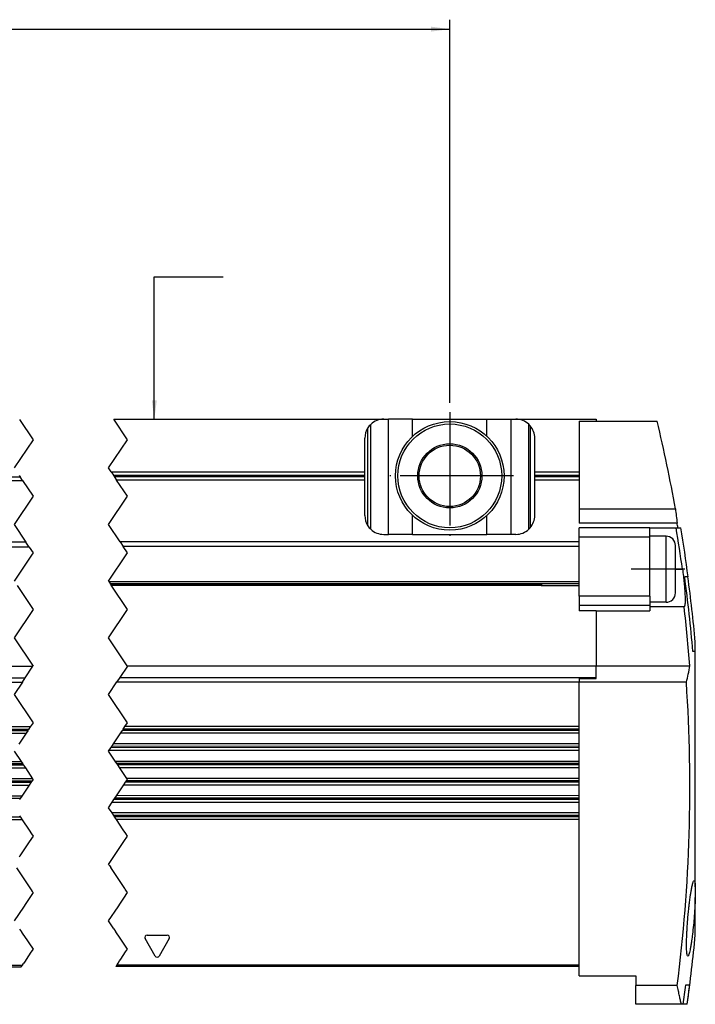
# Model space of a CAD drawing. Header units: millimetres. Extents: x -285 to 1870, y -280 to 203.
# Tile 10 of 32: x 129 to 201, y -18 to 86. Entities that reach past the tile are written whole.
import ezdxf

# ---------------------------------------------------------------- set-up
doc = ezdxf.new("R2010")
doc.units = ezdxf.units.MM
doc.linetypes.add('DOT_CENTER', pattern=[14, 12, -1, 0, -1])
doc.layers.add('1', color=7, linetype='Continuous')
doc.styles.add('CONVERTER_11', font='txt.shx', dxfattribs={"width": 0.9})
doc.dimstyles.new('ME10_DIM_47', dxfattribs={"dimtxt": 2, "dimasz": 2, "dimexe": 1, "dimexo": 1, "dimgap": 1, "dimtad": 1, "dimdsep": 46, "dimtxsty": 'CONVERTER_11', "dimsah": 1, "dimcen": 0.09, "dimclrd": 2, "dimclre": 2, "dimclrt": 2, "dimadec": 0, "dimazin": 0, "dimtfac": 1, "dimtdec": 4, "dimtix": 1, "dimtmove": 0, "dimatfit": 3, "dimfxl": 1, "dimtolj": 1, "dimtzin": 0, "dimarcsym": 0})
doc.dimstyles.get("Standard").update_dxf_attribs({"dimtxt": 0.18, "dimasz": 0.18, "dimexe": 0.18, "dimexo": 0.0625, "dimgap": 0.09, "dimtad": 0, "dimtih": 1, "dimtoh": 1, "dimdec": 4, "dimzin": 0, "dimdsep": 46, "dimtxsty": 'Standard', "dimcen": 0.09, "dimadec": 0, "dimazin": 0, "dimtfac": 1, "dimtdec": 4, "dimtofl": 0, "dimtmove": 0, "dimatfit": 3, "dimfxl": 1, "dimtolj": 1, "dimtzin": 0, "dimarcsym": 0})

# ---------------------------------------------------------------- blocks, each defined once
blk = doc.blocks.new('REGLA__36', base_point=(-163.4012745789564, -18.42233367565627))
at = {"color": 2, "linetype": 'DOT_CENTER'}
for p, q in [((129.0392383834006, 43.62471162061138), (130.4557128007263, 41.49999999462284)), ((140.4557128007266, 41.49999999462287), (139.0141700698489, 43.66231409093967)), ((130.4557128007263, 41.49999999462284), (128.4557128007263, 38.49999999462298)), ((138.4557128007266, 38.4999999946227), (140.4557128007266, 41.49999999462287)), ((128.9921000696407, 37.69541909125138), (129.0863767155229, 37.55400412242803)), ((138.7199024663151, 38.10371549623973), (138.4557128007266, 38.4999999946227)), ((138.7199024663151, 38.10371549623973), (138.9670317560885, 37.73302156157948)), ((139.0613084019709, 37.59160659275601), (138.9670317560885, 37.73302156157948)), ((139.0613084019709, 37.59160659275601), (139.3084376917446, 37.22091265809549)), ((129.3335060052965, 37.18331018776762), (129.0863767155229, 37.55400412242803)), ((129.3335060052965, 37.18331018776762), (130.4557128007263, 35.49999999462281)), ((140.4557128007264, 35.4999999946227), (139.3084376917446, 37.22091265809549)), ((130.4557128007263, 35.49999999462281), (128.4557128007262, 32.49999999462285)), ((138.4557128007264, 32.49999999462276), (140.4557128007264, 35.4999999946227)), ((128.4557128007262, 32.49999999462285), (129.7058749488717, 30.62475677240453)), ((139.6808066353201, 30.66235924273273), (138.4557128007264, 32.49999999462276)), ((130.0391932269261, 30.1247793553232), (129.7058749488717, 30.62475677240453)), ((139.6808066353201, 30.66235924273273), (140.0141249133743, 30.16238182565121)), ((130.3579915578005, 29.35341813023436), (128.4557128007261, 26.49999999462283)), ((130.0391932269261, 30.1247793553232), (130.4557128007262, 29.49999999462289)), ((130.4557128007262, 29.49999999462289), (130.3579915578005, 29.35341813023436)), ((138.4557128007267, 26.49999999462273), (140.3830621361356, 29.39102399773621)), ((140.4557128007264, 29.49999999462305), (140.0141249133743, 30.16238182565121)), ((140.3830621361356, 29.39102399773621), (140.4557128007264, 29.49999999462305)), ((138.4826442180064, 26.45960286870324), (138.4557128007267, 26.49999999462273)), ((138.4826442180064, 26.45960286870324), (138.615971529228, 26.25961190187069)), ((138.662266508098, 26.19016943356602), (138.615971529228, 26.25961190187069)), ((138.662266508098, 26.19016943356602), (138.7334359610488, 26.08341525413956)), ((140.4557128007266, 23.49999999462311), (138.7334359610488, 26.08341525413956)), ((128.7585042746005, 26.04581278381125), (130.4557128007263, 23.49999999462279)), ((130.4557128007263, 23.49999999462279), (128.4557128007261, 20.49999999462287)), ((138.4557128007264, 20.49999999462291), (140.4557128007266, 23.49999999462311)), ((128.4557128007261, 20.49999999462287), (130.4557128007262, 17.49999999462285)), ((140.437032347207, 17.5280206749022), (138.4557128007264, 20.49999999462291)), ((129.6336410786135, 16.26689241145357), (130.4493243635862, 17.4904173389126)), ((130.4557128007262, 17.49999999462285), (130.4493243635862, 17.4904173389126)), ((140.4557128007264, 17.49999999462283), (139.6587116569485, 16.30449827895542)), ((140.437032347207, 17.5280206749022), (140.4557128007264, 17.49999999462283)), ((129.3238341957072, 15.80218208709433), (128.4557128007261, 14.49999999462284)), ((129.3238341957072, 15.80218208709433), (129.6336410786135, 16.26689241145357)), ((138.4557128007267, 14.49999999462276), (139.3489047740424, 15.8397879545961)), ((139.6587116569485, 16.30449827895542), (139.3489047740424, 15.8397879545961)), ((128.4557128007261, 14.49999999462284), (130.4557128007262, 11.49999999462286)), ((140.4557128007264, 11.49999999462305), (138.4557128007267, 14.49999999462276)), ((130.4557128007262, 11.49999999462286), (130.1691858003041, 11.07020949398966)), ((140.194256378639, 11.10781536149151), (140.4557128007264, 11.49999999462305)), ((129.8944186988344, 10.65805884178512), (129.7139367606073, 10.3873359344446)), ((129.9887038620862, 10.79948658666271), (129.8944186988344, 10.65805884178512)), ((130.1691858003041, 11.07020949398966), (129.9887038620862, 10.79948658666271)), ((139.7390073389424, 10.42494180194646), (139.9194892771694, 10.69566470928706)), ((139.9194892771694, 10.69566470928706), (140.0137744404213, 10.83709245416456)), ((140.0137744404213, 10.83709245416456), (140.194256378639, 11.10781536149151)), ((129.7139367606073, 10.3873359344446), (128.9471305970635, 9.23712668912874)), ((138.9722011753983, 9.27473255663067), (139.7390073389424, 10.42494180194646)), ((128.4557128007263, 8.49999999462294), (129.186284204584, 7.40414288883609)), ((138.4557128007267, 8.49999999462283), (138.5169521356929, 8.59185899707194)), ((139.1612158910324, 7.44174535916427), (138.4557128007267, 8.49999999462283)), ((138.5169521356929, 8.59185899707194), (138.6974340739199, 8.86258190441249)), ((138.6974340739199, 8.86258190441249), (138.7917192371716, 9.00400964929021)), ((138.7917192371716, 9.00400964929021), (138.9722011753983, 9.27473255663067)), ((129.186284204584, 7.40414288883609), (129.366749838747, 7.13344443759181)), ((139.3416815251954, 7.17104690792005), (139.1612158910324, 7.44174535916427)), ((129.366749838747, 7.13344443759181), (129.4610264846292, 6.99202946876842)), ((129.4610264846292, 6.99202946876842), (129.641492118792, 6.72133101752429)), ((129.641492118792, 6.72133101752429), (130.4082290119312, 5.57122567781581)), ((139.4359581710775, 7.02963193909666), (139.3416815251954, 7.17104690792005)), ((139.6164238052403, 6.75893348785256), (139.4359581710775, 7.02963193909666)), ((140.3831606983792, 5.60882814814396), (139.6164238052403, 6.75893348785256)), ((130.32271894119, 5.30050920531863), (130.2284337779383, 5.15908146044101)), ((130.4557128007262, 5.49999999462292), (130.32271894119, 5.30050920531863)), ((130.4082290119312, 5.57122567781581), (130.4557128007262, 5.49999999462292)), ((140.253504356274, 5.19668732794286), (140.3477895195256, 5.33811507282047)), ((140.3477895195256, 5.33811507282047), (140.4557128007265, 5.49999999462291)), ((140.4557128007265, 5.49999999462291), (140.3831606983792, 5.60882814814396)), ((130.0479518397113, 4.88835855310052), (129.2811456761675, 3.73814930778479)), ((130.2284337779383, 5.15908146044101), (130.0479518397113, 4.88835855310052)), ((139.3062162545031, 3.77575517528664), (140.073022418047, 4.92596442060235)), ((140.073022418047, 4.92596442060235), (140.253504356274, 5.19668732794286)), ((129.1006637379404, 3.46742640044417), (129.0063785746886, 3.32599865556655)), ((129.2811456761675, 3.73814930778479), (129.1006637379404, 3.46742640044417)), ((138.850967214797, 3.09288161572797), (139.0314491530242, 3.36360452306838)), ((139.0314491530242, 3.36360452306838), (139.1257343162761, 3.50503226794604)), ((139.1257343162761, 3.50503226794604), (139.3062162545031, 3.77575517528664)), ((138.455712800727, 2.49999999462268), (138.850967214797, 3.09288161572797)), ((138.8272309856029, 1.94272271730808), (138.455712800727, 2.49999999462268)), ((129.0327649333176, 1.63442179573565), (129.0960237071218, 1.5395336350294)), ((129.0960237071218, 1.5395336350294), (129.1270415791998, 1.49300682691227)), ((129.1270415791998, 1.49300682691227), (129.3075072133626, 1.22230837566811)), ((129.3075072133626, 1.22230837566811), (130.036045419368, 0.12950106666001)), ((139.0076966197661, 1.67202426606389), (138.8272309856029, 1.94272271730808)), ((139.0709553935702, 1.57713610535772), (139.0076966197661, 1.67202426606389)), ((139.101973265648, 1.53060929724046), (139.0709553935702, 1.57713610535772)), ((139.2824388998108, 1.25991084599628), (139.101973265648, 1.53060929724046)), ((140.0109771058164, 0.16710353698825), (139.2824388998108, 1.25991084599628)), ((130.036045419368, 0.12950106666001), (130.2977472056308, -0.26305161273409)), ((140.272678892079, -0.22544914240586), (140.0109771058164, 0.16710353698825)), ((130.4557128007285, -0.50000000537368), (130.0443511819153, -1.11704243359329)), ((130.2977472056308, -0.26305161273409), (130.4557128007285, -0.50000000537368)), ((140.0694217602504, -1.07943656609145), (140.4557128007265, -0.50000000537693)), ((140.4557128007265, -0.50000000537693), (140.272678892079, -0.22544914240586)), ((130.0443511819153, -1.11704243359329), (129.0630191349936, -2.58904050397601)), ((139.0880897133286, -2.55143463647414), (140.0694217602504, -1.07943656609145)), ((129.0630191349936, -2.58904050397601), (128.9732939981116, -2.72362820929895)), ((138.4557128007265, -3.50000000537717), (138.9983645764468, -2.68602234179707)), ((138.9983645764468, -2.68602234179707), (139.0880897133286, -2.55143463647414)), ((128.7059201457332, -3.87531102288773), (130.1966199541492, -6.11136073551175)), ((138.5475245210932, -3.6377175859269), (138.4557128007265, -3.50000000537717)), ((138.5475245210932, -3.6377175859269), (138.6808518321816, -3.8377085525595)), ((140.1715516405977, -6.07375826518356), (138.6808518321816, -3.8377085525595)), ((130.1966199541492, -6.11136073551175), (130.2450421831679, -6.18399407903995)), ((130.2450421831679, -6.18399407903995), (130.372511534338, -6.37519810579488)), ((140.2199738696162, -6.14639160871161), (140.1715516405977, -6.07375826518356)), ((140.3474432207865, -6.33759563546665), (140.2199738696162, -6.14639160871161)), ((130.048132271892, -7.11137079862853), (129.6866020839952, -7.65366608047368)), ((130.4557128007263, -6.50000000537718), (130.048132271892, -7.11137079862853)), ((130.372511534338, -6.37519810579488), (130.4557128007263, -6.50000000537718)), ((139.7116726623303, -7.61606021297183), (140.0732028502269, -7.07376493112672)), ((140.0732028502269, -7.07376493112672), (140.4557128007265, -6.50000000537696)), ((140.4557128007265, -6.50000000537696), (140.3474432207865, -6.33759563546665)), ((129.439784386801, -8.02389262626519), (128.4557128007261, -9.50000000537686)), ((129.6866020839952, -7.65366608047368), (129.439784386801, -8.02389262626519)), ((138.4557128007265, -9.50000000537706), (139.4648549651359, -7.98628675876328)), ((139.4648549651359, -7.98628675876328), (139.7116726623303, -7.61606021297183)), ((129.0271882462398, -10.3572131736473), (129.2182010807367, -10.6437324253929)), ((139.002119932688, -10.31961070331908), (138.4557128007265, -9.50000000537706)), ((139.002119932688, -10.31961070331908), (139.1931327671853, -10.60612995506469)), ((129.2182010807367, -10.6437324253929), (129.2365056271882, -10.67118924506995)), ((129.2365056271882, -10.67118924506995), (129.3904896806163, -10.90216532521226)), ((129.3904896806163, -10.90216532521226), (129.4535701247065, -10.99678599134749)), ((129.4535701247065, -10.99678599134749), (129.4899289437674, -11.051324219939)), ((129.4899289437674, -11.051324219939), (130.4557128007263, -12.50000000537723)), ((139.2114373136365, -10.63358677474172), (139.1931327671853, -10.60612995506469)), ((139.3654213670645, -10.86456285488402), (139.2114373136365, -10.63358677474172)), ((139.4285018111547, -10.95918352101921), (139.3654213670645, -10.86456285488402)), ((139.4648606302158, -11.01372174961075), (139.4285018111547, -10.95918352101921)), ((140.4557128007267, -12.50000000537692), (139.4648606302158, -11.01372174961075)), ((130.4557128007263, -12.50000000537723), (130.2407626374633, -12.82242525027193)), ((140.2658332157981, -12.78481938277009), (140.4557128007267, -12.50000000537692)), ((130.2407626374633, -12.82242525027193), (129.7388837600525, -13.57524356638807)), ((139.6306149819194, -13.73764673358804), (139.7639543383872, -13.53763769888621)), ((139.7639543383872, -13.53763769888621), (140.2658332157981, -12.78481938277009)), ((129.2055263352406, -14.37527970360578), (129.3388656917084, -14.17527066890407)), ((129.3388656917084, -14.17527066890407), (129.4410095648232, -14.02205485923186)), ((129.6055444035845, -13.77525260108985), (129.4410095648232, -14.02205485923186)), ((129.7388837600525, -13.57524356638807), (129.6055444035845, -13.77525260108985)), ((139.3639362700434, -14.13766480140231), (139.2305969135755, -14.33767383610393)), ((139.3639362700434, -14.13766480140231), (139.4660801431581, -13.98444899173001)), ((139.4660801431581, -13.98444899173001), (139.6306149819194, -13.73764673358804))]:
    blk.add_line(p, q, dxfattribs=at)
at = {"color": 7, "linetype": 'Continuous'}
for p, q in [((139.0141700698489, 43.66231409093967), (167.5971227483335, 43.66425073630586)), ((167.5971227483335, 43.66425073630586), (168.0971227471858, 43.66428461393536)), ((170.6567541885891, 43.66445804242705), (168.0971227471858, 43.66428461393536)), ((170.6567541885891, 43.66445804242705), (178.537491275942, 43.66499200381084)), ((178.537491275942, 43.66499200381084), (181.0971227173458, 43.66516543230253)), ((181.0971227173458, 43.66516543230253), (181.5971227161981, 43.66519930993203)), ((181.5971227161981, 43.66519930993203), (190.0971226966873, 43.66577522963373)), ((182.9645794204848, 32.00507886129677), (182.9638259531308, 43.12550498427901)), ((183.1221705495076, 42.95927906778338), (183.1229014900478, 32.17132623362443)), ((188.2971362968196, 43.46498987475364), (190.0971362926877, 43.46511183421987)), ((188.2971362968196, 43.46498987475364), (188.2974993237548, 38.1070746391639)), ((190.0971226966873, 43.66577522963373), (190.0971362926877, 43.46511183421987)), ((190.0971362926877, 43.46511183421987), (196.5631722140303, 43.4655499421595)), ((165.5974993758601, 38.10553659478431), (165.5972582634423, 41.66411523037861)), ((183.5974993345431, 38.10675618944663), (183.5972582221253, 41.66533482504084)), ((138.7199024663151, 38.10371549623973), (165.5974993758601, 38.10553659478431)), ((165.5975591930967, 37.2226938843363), (165.5974993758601, 38.10553659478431)), ((183.5974993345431, 38.10675618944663), (188.2974993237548, 38.1070746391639)), ((183.5975591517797, 37.22391347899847), (183.5974993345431, 38.10675618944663)), ((188.2974993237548, 38.1070746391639), (188.2975591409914, 37.22423192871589)), ((122.8174436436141, 37.18286869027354), (129.3335060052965, 37.18331018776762)), ((165.5975591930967, 37.2226938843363), (139.3084376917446, 37.22091265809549)), ((165.5978138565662, 33.46411524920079), (165.5975591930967, 37.2226938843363)), ((188.2975591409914, 37.22423192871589), (183.5975591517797, 37.22391347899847)), ((183.5978138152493, 33.46533484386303), (183.5975591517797, 37.22391347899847)), ((188.2975591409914, 37.22423192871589), (188.2977663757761, 34.16565334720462)), ((188.2977663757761, 34.16565334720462), (198.4967803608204, 34.16634438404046)), ((188.2977663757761, 34.16565334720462), (188.2978680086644, 32.66565335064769)), ((198.672686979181, 32.66635629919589), (188.2978680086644, 32.66565335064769)), ((167.5979493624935, 31.4642507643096), (168.0979493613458, 31.46428464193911)), ((170.6575808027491, 31.46445807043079), (168.0979493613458, 31.46428464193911)), ((170.6575808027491, 31.46445807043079), (178.538317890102, 31.46499203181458)), ((181.0979493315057, 31.46516546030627), (178.538317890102, 31.46499203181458)), ((181.597949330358, 31.46519933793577), (181.0979493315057, 31.46516546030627)), ((195.7979019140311, 32.1654980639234), (188.2979019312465, 32.16498989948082)), ((188.2979696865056, 31.16498990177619), (188.2979019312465, 32.16498989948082)), ((195.7979019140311, 32.1654980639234), (198.5691118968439, 32.165685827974)), ((195.7979626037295, 31.2697786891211), (195.7979019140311, 32.1654980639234)), ((198.5691118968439, 32.165685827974), (199.0655021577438, 32.16571946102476)), ((129.7058749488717, 30.62475677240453), (94.82058740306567, 30.62239311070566)), ((188.2980035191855, 30.66565331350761), (139.6808066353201, 30.66235924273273)), ((188.2980035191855, 30.66565331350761), (188.2979696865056, 31.16498990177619)), ((188.298037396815, 30.16565331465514), (188.2980035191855, 30.66565331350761)), ((197.4979625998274, 31.26989387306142), (195.7979626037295, 31.2697786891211)), ((195.7979696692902, 31.16549806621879), (195.7979626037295, 31.2697786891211)), ((195.7983929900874, 24.91770560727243), (195.7979696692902, 31.16549806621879)), ((198.4981997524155, 27.76979224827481), (198.498030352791, 30.26996163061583)), ((188.298288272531, 26.4629781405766), (188.298037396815, 30.16565331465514)), ((198.4983691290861, 25.26996164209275), (198.4981997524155, 27.76979224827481)), ((138.615971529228, 26.25961190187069), (188.2983018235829, 26.26297814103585)), ((138.7334359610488, 26.08341525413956), (184.2266107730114, 26.08649765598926)), ((184.0503942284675, 26.26269032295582), (184.2983186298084, 26.01479951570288)), ((184.2983018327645, 26.2627071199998), (184.2983186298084, 26.01479951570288)), ((188.2983930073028, 24.91719744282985), (188.298288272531, 26.4629781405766)), ((199.8190534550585, 26.96643395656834), (199.4752305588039, 26.96641066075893)), ((199.8445775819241, 26.96643568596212), (199.8190534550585, 26.96643395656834)), ((188.2983186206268, 26.01507053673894), (184.2983186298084, 26.01479951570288)), ((188.2983930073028, 24.91719744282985), (188.2984598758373, 23.93028461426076)), ((195.7983929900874, 24.91770560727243), (195.7984368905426, 24.26977870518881)), ((197.4984368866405, 24.26989388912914), (195.7984368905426, 24.26977870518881)), ((195.7984368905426, 24.26977870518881), (195.7984598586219, 23.93079277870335)), ((188.2984598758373, 23.93028461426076), (188.2984991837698, 23.35013876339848)), ((190.0984991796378, 23.3502607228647), (188.2984991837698, 23.35013876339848)), ((190.0984990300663, 23.35246824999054), (195.7984990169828, 23.35285445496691)), ((190.0984990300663, 23.35246824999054), (190.0984991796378, 23.3502607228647)), ((190.0984991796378, 23.3502607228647), (190.0988932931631, 17.53353844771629)), ((195.7984598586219, 23.93079277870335), (195.7984694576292, 23.78912101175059)), ((199.420482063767, 23.78936642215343), (195.7984694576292, 23.78912101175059)), ((195.7984694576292, 23.78912101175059), (195.7984990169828, 23.35285445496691)), ((200.5987894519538, 19.06648676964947), (200.5987221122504, 20.06035358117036)), ((200.5987894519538, 19.06648676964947), (200.3451336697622, 19.06646958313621)), ((200.6004804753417, -5.89133065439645), (200.5987894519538, 19.06648676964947)), ((95.56088512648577, 17.48805346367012), (130.4493243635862, 17.4904173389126)), ((140.437032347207, 17.5280206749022), (190.0988934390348, 17.53138552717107)), ((190.0988932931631, 17.53353844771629), (200.021533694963, 17.53421075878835)), ((190.0988934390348, 17.53138552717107), (190.0988932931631, 17.53353844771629)), ((190.0989763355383, 16.30791587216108), (190.0988934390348, 17.53138552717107)), ((188.2989842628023, 16.19085639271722), (190.0989842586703, 16.19097835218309)), ((188.2989842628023, 16.19085639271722), (188.2990078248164, 15.84310458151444)), ((188.2990078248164, 15.84310458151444), (188.2990112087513, 15.79316107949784)), ((199.6554440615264, 15.793930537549), (188.2990112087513, 15.79316107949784)), ((188.2993284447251, 11.11107473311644), (188.2990112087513, 15.79316107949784)), ((190.0989842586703, 16.19097835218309), (190.0989763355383, 16.30791587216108)), ((130.1691858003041, 11.07020949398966), (95.28074656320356, 11.06784561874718)), ((188.2993284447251, 11.11107473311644), (140.194256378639, 11.10781536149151)), ((188.2993747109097, 10.42823202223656), (188.2993284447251, 11.11107473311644)), ((94.82549752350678, 10.38497205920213), (129.7139367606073, 10.3873359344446)), ((139.7390073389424, 10.42494180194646), (188.2993747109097, 10.42823202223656)), ((188.2994526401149, 9.2780747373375), (188.2993747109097, 10.42823202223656)), ((138.5169521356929, 8.59185899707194), (188.2994989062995, 8.59523202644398)), ((188.2994526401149, 9.2780747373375), (138.9722011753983, 9.27473255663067)), ((188.2994989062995, 8.59523202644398), (188.2994526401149, 9.2780747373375)), ((188.2995768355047, 7.44507474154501), (188.2994989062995, 8.59523202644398)), ((94.30099665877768, 7.40177922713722), (129.186284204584, 7.40414288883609)), ((139.1612158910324, 7.44174535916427), (188.2995768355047, 7.44507474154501)), ((188.2996231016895, 6.76223203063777), (188.2995768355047, 7.44507474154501)), ((94.75620457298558, 6.71896735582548), (129.641492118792, 6.72133101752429)), ((139.6164238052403, 6.75893348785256), (188.2996231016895, 6.76223203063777)), ((188.2997010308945, 5.61207474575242), (188.2996231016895, 6.76223203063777)), ((130.4082290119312, 5.57122567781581), (95.52294146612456, 5.56886201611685)), ((188.2997010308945, 5.61207474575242), (140.3831606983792, 5.60882814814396)), ((188.2997472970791, 4.9292320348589), (188.2997010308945, 5.61207474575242)), ((95.15951260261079, 4.88599467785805), (130.0479518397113, 4.88835855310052)), ((140.073022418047, 4.92596442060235), (188.2997472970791, 4.9292320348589)), ((188.2998252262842, 3.7790747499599), (188.2997472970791, 4.9292320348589)), ((129.2811456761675, 3.73814930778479), (94.39270643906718, 3.73578543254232)), ((188.2998252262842, 3.7790747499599), (139.3062162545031, 3.77575517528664)), ((188.2998714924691, 3.09623203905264), (188.2998252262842, 3.7790747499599)), ((138.850967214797, 3.09288161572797), (188.2998714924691, 3.09623203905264)), ((188.299949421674, 1.94607475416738), (188.2998714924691, 3.09623203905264)), ((129.3075072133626, 1.22230837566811), (94.42221966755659, 1.21994471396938)), ((188.299949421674, 1.94607475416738), (138.8272309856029, 1.94272271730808)), ((188.2999956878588, 1.26323204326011), (139.2824388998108, 1.25991084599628)), ((188.2999956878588, 1.26323204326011), (188.299949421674, 1.94607475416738)), ((188.3010389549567, -14.13434905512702), (188.2999956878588, 1.26323204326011)), ((200.6004804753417, -5.89133065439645), (200.6005553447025, -6.99632769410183)), ((200.600824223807, -10.96471491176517), (200.6005553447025, -6.99632769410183)), ((94.31708709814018, -14.37764357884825), (129.2055263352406, -14.37527970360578)), ((188.3010525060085, -14.33434905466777), (139.2305969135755, -14.33767383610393)), ((188.301119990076, -15.3303465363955), (188.3010389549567, -14.13434905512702)), ((188.301119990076, -15.3303465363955), (194.3011199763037, -15.32994000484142)), ((194.3011199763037, -15.32994000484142), (194.3011891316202, -16.35060345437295)), ((198.6957115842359, -16.35030570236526), (194.3011891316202, -16.35060345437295)), ((194.3013232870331, -18.33060345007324), (194.3011891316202, -16.35060345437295)), ((199.5815958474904, -16.28129600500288), (200.0120455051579, -16.28126683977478)), ((199.1127734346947, -18.33027744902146), (194.3013232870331, -18.33060345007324)), ((199.3104911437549, -18.33026405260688), (199.1127734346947, -18.33027744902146)), ((199.7416424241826, -18.33023483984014), (199.3104911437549, -18.33026405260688)), ((199.7478796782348, -18.33023441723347), (199.7416424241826, -18.33023483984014))]:
    blk.add_line(p, q, dxfattribs=at)
at = {"color": 3, "linetype": 'Continuous'}
for p, q in [((166.2312461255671, 32.00394508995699), (166.2304926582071, 43.12437121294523)), ((168.0979493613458, 31.46428464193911), (168.0971227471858, 43.66428461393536)), ((170.6568769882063, 41.85205827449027), (170.6567541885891, 43.66445804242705)), ((178.5376140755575, 41.85259223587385), (178.537491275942, 43.66499200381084)), ((181.0979493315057, 31.46516546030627), (181.0971227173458, 43.66516543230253)), ((165.9312220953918, 32.35859624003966), (165.9305166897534, 42.76967940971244)), ((138.9670317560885, 37.73302156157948), (165.5975244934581, 37.73482591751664)), ((139.0613084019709, 37.59160659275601), (165.5975340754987, 37.59340456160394)), ((183.5975244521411, 37.73604551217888), (188.297524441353, 37.73636396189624)), ((183.5975340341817, 37.59462415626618), (188.2975340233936, 37.59494260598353)), ((122.8467661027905, 37.55358135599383), (129.0863767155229, 37.55400412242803)), ((170.6575808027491, 31.46445807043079), (170.6574444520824, 33.47685783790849)), ((178.538317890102, 31.46499203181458), (178.5381815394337, 33.4773917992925)), ((195.7979696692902, 31.16549806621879), (188.2979696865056, 31.16498990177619)), ((197.4981997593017, 27.769656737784), (197.4979625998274, 31.26989387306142)), ((130.0391932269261, 30.1247793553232), (95.15390568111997, 30.12241569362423)), ((188.298037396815, 30.16565331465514), (140.0141249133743, 30.16238182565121)), ((197.4984368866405, 24.26989388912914), (197.4981997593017, 27.769656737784)), ((198.4981992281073, 27.77753051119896), (199.2395731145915, 27.77758074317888)), ((138.4826442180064, 26.45960286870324), (188.298288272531, 26.4629781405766)), ((138.662266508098, 26.19016943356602), (184.1198445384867, 26.19324942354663)), ((195.7983929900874, 24.91770560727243), (188.2983930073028, 24.91719744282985)), ((195.7984598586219, 23.93079277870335), (188.2984598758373, 23.93028461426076)), ((94.43539495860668, 15.79981821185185), (129.3238341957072, 15.80218208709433)), ((94.745201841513, 16.2645285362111), (129.6336410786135, 16.26689241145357)), ((139.3489047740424, 15.8397879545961), (188.2990078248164, 15.84310458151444)), ((139.6587116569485, 16.30449827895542), (190.0989763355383, 16.30791587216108)), ((129.8944186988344, 10.65805884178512), (95.00597946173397, 10.65569496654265)), ((129.9887038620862, 10.79948658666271), (95.10026462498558, 10.79712271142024)), ((188.2993563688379, 10.69894269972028), (139.9194892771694, 10.69566470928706)), ((188.2993467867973, 10.84036405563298), (140.0137744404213, 10.83709245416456)), ((188.2994805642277, 8.86594270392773), (138.6974340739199, 8.86258190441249)), ((188.299470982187, 9.00736405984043), (138.7917192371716, 9.00400964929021)), ((129.366749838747, 7.13344443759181), (94.48146229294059, 7.13108077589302)), ((129.4610264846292, 6.99202946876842), (94.57573893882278, 6.98966580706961)), ((188.2995951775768, 7.17436406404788), (139.3416815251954, 7.17104690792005)), ((188.2996047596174, 7.03294270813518), (139.4359581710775, 7.02963193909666)), ((130.32271894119, 5.30050920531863), (95.43427970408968, 5.2981453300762)), ((188.2997193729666, 5.34136406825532), (140.3477895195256, 5.33811507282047)), ((130.2284337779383, 5.15908146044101), (95.33999454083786, 5.15671758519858)), ((188.2997289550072, 5.19994271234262), (140.253504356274, 5.19668732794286)), ((129.1006637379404, 3.46742640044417), (94.21222450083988, 3.4650625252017)), ((188.299853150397, 3.36694271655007), (139.0314491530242, 3.36360452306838)), ((188.2998435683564, 3.50836407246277), (139.1257343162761, 3.50503226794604)), ((129.1270415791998, 1.49300682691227), (94.24175403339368, 1.49064316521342)), ((188.2999677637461, 1.67536407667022), (139.0076966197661, 1.67202426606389)), ((188.2999773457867, 1.53394272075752), (139.101973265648, 1.53060929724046)), ((143.3845442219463, -13.21235003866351), (142.3172833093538, -11.36408912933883)), ((142.5336900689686, -10.98920296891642), (144.6679614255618, -10.98905836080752)), ((144.8844189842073, -11.36391519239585), (143.8174085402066, -13.21232070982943)), ((94.45042645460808, -14.17763454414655), (129.3388656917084, -14.17527066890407)), ((139.3639362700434, -14.13766480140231), (188.3010389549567, -14.13434905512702))]:
    blk.add_line(p, q, dxfattribs=at)
at = {"color": 7, "linetype": 'Continuous'}
for radius in [5.750000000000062, 5.500000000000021, 3.400000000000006, 3.249999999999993]:
    blk.add_circle((174.5975292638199, 37.66472503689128), radius, dxfattribs=at)
for centre, radius, start, end in [((167.5972582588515, 41.66425074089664), 2.000000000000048, 133.1085559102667, 146.4465723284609), ((167.5972582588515, 41.66425074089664), 1.999999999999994, 90.00388209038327, 133.1085559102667), ((181.5972582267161, 41.66519931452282), 2.000000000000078, 46.8992082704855, 90.00388209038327), ((181.5972582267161, 41.66519931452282), 2.000000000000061, 40.31879126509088, 46.8992082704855), ((181.5972582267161, 41.66519931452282), 1.999999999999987, 0.00388209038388, 40.31879126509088), ((33.33024322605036, 4.67346697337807), 167.7790654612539, 10.12428603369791, 13.36827968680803), ((167.5972582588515, 41.66425074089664), 1.99999999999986, 146.4465723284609, 180.0038820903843), ((167.5978138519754, 33.46425075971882), 1.999999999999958, 180.0038820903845, 213.5611918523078), ((181.59781381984, 33.465199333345), 2.00000000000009, 319.6889729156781, 0.00388209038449), ((167.5978138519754, 33.46425075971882), 1.999999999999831, 213.5611918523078, 226.8992082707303), ((33.33024322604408, 4.67346697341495), 167.6953355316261, 9.43575190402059, 9.60919963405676), ((167.5978138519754, 33.46425075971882), 1.999999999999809, 226.8992082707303, 270.0038820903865), ((181.59781381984, 33.465199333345), 2.000000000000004, 270.0038820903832, 313.1085559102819), ((181.59781381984, 33.465199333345), 2.000000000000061, 313.1085559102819, 319.6889729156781), ((33.33024322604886, 4.67346697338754), 167.5103155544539, 7.92788022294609, 9.44626497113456), ((33.33024322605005, 4.6734669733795), 168, 7.62542576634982, 9.41849164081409), ((197.4980303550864, 30.26989387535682), 0.9999999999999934, 0.00388209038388, 90.0038820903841), ((33.33024322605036, 4.67346697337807), 167.6339230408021, 4.92546425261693, 7.64216879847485), ((33.33024322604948, 4.6734669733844), 167.974701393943, 5.25579897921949, 7.62658046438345), ((197.4983691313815, 25.26989388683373), 0.9999999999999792, 270.0038820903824, 0.00388209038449), ((33.33024322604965, 4.67346697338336), 167.1866772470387, 4.41180489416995, 6.56548103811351), ((176.2360946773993, 21.62912842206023), 24.13535704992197, 346.0089873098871, 350.2316764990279), ((33.33024322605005, 4.6734669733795), 166.6965420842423, 352.7545593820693, 3.82508936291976), ((33.33024322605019, 4.67346697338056), 168.0000000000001, 352.1299481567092, 354.6589236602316), ((33.33024322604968, 4.67346697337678), 167.5667459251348, 352.1094599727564, 352.8161701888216), ((33.33024322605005, 4.6734669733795), 167.9938215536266, 352.1296567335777, 352.8345389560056)]:
    blk.add_arc(centre, radius, start, end, dxfattribs=at)
at = {"color": 3, "linetype": 'Continuous'}
for centre, radius, start, end in [((142.533707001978, -11.23911729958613), 0.2499143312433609, 90.0038820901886, 210.0038820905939), ((144.6679783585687, -11.23897269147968), 0.249914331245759, 330.0038820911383, 90.00388208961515), ((143.6009679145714, -13.08737820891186), 0.2499143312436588, 210.0038820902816, 330.0038820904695)]:
    blk.add_arc(centre, radius, start, end, dxfattribs=at)
at = {"color": 7, "linetype": 'Continuous'}
for points, knots in [([(198.4967803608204, 34.16634438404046), (198.5277964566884, 33.91647904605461), (198.5898123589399, 33.4168794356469), (198.6450669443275, 32.91648692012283), (198.672686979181, 32.66635629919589)], [0, 0, 0, 0, 0.7553394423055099, 1.510282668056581, 1.510282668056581, 1.510282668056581, 1.510282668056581]), ([(199.2395731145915, 27.77758074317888), (199.2725690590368, 27.53114592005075), (199.3373444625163, 27.0473618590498), (199.4148752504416, 26.340260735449), (199.4738404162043, 25.68205354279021), (199.5075983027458, 25.15307005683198), (199.5214432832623, 24.76290166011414), (199.5238048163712, 24.50927719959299), (199.5201922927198, 24.32214386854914), (199.5116110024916, 24.15852080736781), (199.4986308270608, 24.01713167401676), (199.4744405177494, 23.89795174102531), (199.4516308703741, 23.82570132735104), (199.4285583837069, 23.79878741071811), (199.420482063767, 23.78936642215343)], [0, 0, 0, 0, 0.7458805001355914, 1.464261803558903, 2.133810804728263, 2.728273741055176, 3.054190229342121, 3.304912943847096, 3.4891437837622, 3.615467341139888, 3.79673472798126, 3.913435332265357, 3.982102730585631, 4.019084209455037, 4.019084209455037, 4.019084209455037, 4.019084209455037]), ([(199.8077853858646, -13.23630320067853), (199.7891038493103, -13.21886815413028), (199.7395746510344, -13.17264372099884), (199.7223025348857, -13.02732813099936), (199.6912865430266, -12.8216208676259), (199.6776850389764, -12.51349683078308), (199.6700634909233, -12.12035234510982), (199.6757499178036, -11.64226577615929), (199.6893773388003, -11.20698639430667), (199.7075040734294, -10.79248477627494), (199.7294989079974, -10.3788559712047), (199.7641902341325, -9.840067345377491), (199.8117580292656, -9.223605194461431), (199.8674388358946, -8.608165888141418), (199.9227408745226, -8.072289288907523), (199.9697898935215, -7.660844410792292), (200.0098157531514, -7.337620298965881), (200.0500945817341, -7.032363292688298), (200.0997382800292, -6.685281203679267), (200.1618781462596, -6.296858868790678), (200.225271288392, -5.952688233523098), (200.2839014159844, -5.690843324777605), (200.3258120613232, -5.526042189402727), (200.3685774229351, -5.401186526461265), (200.3990312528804, -5.295920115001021), (200.4538338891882, -5.252812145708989), (200.4748789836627, -5.236257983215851)], [0, 0, 0, 0, 0.0748935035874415, 0.1985604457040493, 0.4156881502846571, 0.7110945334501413, 1.117070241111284, 1.59788684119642, 2.144312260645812, 2.423766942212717, 2.842526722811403, 3.386941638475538, 4.043435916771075, 4.69735572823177, 5.240744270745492, 5.659565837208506, 5.939712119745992, 6.217811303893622, 6.583272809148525, 6.991479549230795, 7.398007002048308, 7.632405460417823, 7.797368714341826, 7.905947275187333, 8.032464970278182, 8.111338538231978, 8.111338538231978, 8.111338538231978, 8.111338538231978]), ([(200.4748789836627, -5.236257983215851), (200.4930525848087, -5.252721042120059), (200.5412521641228, -5.296383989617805), (200.5532356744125, -5.400011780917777), (200.5753724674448, -5.523405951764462), (200.5899323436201, -5.687155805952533), (200.5965721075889, -5.815678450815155), (200.6004804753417, -5.891330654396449)], [0, 0, 0, 0, 0.0718180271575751, 0.1904740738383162, 0.2942582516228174, 0.4532835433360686, 0.6808325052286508, 0.6808325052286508, 0.6808325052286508, 0.6808325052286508]), ([(200.6005553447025, -6.996327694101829), (200.5949218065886, -7.167205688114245), (200.5832375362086, -7.521616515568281), (200.5567704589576, -8.024941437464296), (200.5276435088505, -8.488188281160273), (200.4996498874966, -8.8756483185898), (200.4547458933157, -9.439733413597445), (200.386057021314, -10.17943853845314), (200.3037743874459, -10.90282290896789), (200.2357295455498, -11.42180100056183), (200.186097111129, -11.77013272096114), (200.1243818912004, -12.16057496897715), (200.0561142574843, -12.52552393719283), (199.9912173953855, -12.82927699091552), (199.9271600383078, -13.03188141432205), (199.8847417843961, -13.17510261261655), (199.8291644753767, -13.21930119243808), (199.8077853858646, -13.23630320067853)], [0, 0, 0, 0, 0.5129023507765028, 1.063789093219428, 1.511973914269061, 1.905378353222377, 2.229181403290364, 3.20957636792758, 4.133876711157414, 4.413139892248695, 4.779779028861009, 5.189533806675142, 5.598334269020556, 5.895433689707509, 6.116184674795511, 6.244929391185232, 6.325414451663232, 6.325414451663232, 6.325414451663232, 6.325414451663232]), ([(199.1127734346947, -18.33027744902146), (199.0817498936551, -18.18865985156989), (199.0169270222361, -17.89275354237), (198.9173276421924, -17.42317832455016), (198.8091291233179, -16.90484532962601), (198.7346772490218, -16.54082304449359), (198.6957115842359, -16.35030570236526)], [0, 0, 0, 0, 0.4349265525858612, 0.90876777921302, 1.440057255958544, 2.023440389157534, 2.023440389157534, 2.023440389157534, 2.023440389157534])]:
    blk.add_open_spline(points, degree=3, knots=knots, dxfattribs=at)
at = {"layer": '1', "color": 2, "linetype": 'DOT_CENTER'}
for p, q in [((174.5975292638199, 44.41472503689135), (174.5975292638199, 30.91472503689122)), ((181.3475292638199, 37.66472503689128), (167.8475292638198, 37.66472503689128)), ((199.4981997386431, 27.7700293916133), (193.7981997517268, 27.76964318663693))]:
    blk.add_line(p, q, dxfattribs=at)
blk = doc.blocks.new('Regla_G2_cm1240__37', base_point=(-163.4012745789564, -41.42437540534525))
blk.add_blockref('REGLA__36', (-163.4012745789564, -18.42233367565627))
blk = doc.blocks.new('*D86')
at = {"layer": '1', "color": 2, "linetype": 'Continuous'}
for p, q in [((-128.4024677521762, 45.32664320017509), (-128.4024677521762, 86.0019582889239)), ((174.5975292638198, 45.41472503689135), (174.5975292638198, 86.0019582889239)), ((-128.4024677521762, 85.0019582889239), (174.5975292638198, 85.0019582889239))]:
    blk.add_line(p, q, dxfattribs=at)
at = {"layer": '1', "color": 2}
for points in [[(-126.4024677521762, 85.2652632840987), (-126.4024677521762, 84.73865329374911), (-128.4024677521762, 85.0019582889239)], [(172.5975292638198, 84.73865329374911), (172.5975292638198, 85.2652632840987), (174.5975292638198, 85.0019582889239)]]:
    blk.add_solid(points, dxfattribs=at)
at = {"layer": '1', "color": 2, "insert": (-1.88662302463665, 86.2019582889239), "char_height": 2, "attachment_point": 7, "rotation": 0.00013888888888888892, "line_spacing_factor": 0.60024009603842, "style": 'CONVERTER_11'}
blk.add_mtext('\\C2;\\C2;1300\\C2; [Nx100]', dxfattribs=at)
blk = doc.blocks.new('A__38', base_point=(16.99999999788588, 0.99999999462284))
at = {"layer": '1', "color": 2}
blk.add_solid([(143.0387723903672, 45.66260461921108), (143.5653823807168, 45.66260461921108), (143.302077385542, 43.66260461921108)], dxfattribs=at)
blk.add_blockref('Regla_G2_cm1240__37', (-163.4012745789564, -41.42437540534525))
at = {"layer": '1'}
dim = blk.add_linear_dim(base=(-128.4024677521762, 85.0019582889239), p1=(174.5975292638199, 44.41472503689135), p2=(-128.4024677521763, 44.32664320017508), text='<> [Nx100]', dimstyle='ME10_DIM_47', override={"dimpost": '<> [Nx100]'}, dxfattribs=at)
dim.commit()
dim.dimension.update_dxf_attribs({"geometry": '*D86', "text_midpoint": (7.41337697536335, 87.2019582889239), "text_rotation": 0.00013888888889})
at = {"layer": '1', "color": 2, "linetype": 'Continuous', "has_arrowhead": 0}
blk.add_leader([(143.302077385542, 43.66260461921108), (143.302077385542, 58.7454971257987), (150.6063006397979, 58.7454971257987)], dimstyle='Standard', dxfattribs=at)

msp = doc.modelspace()

# ---------------------------------------------------------------- block references
msp.add_blockref('A__38', (16.99999999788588, 0.99999999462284))

doc.saveas('drawing.dxf')
